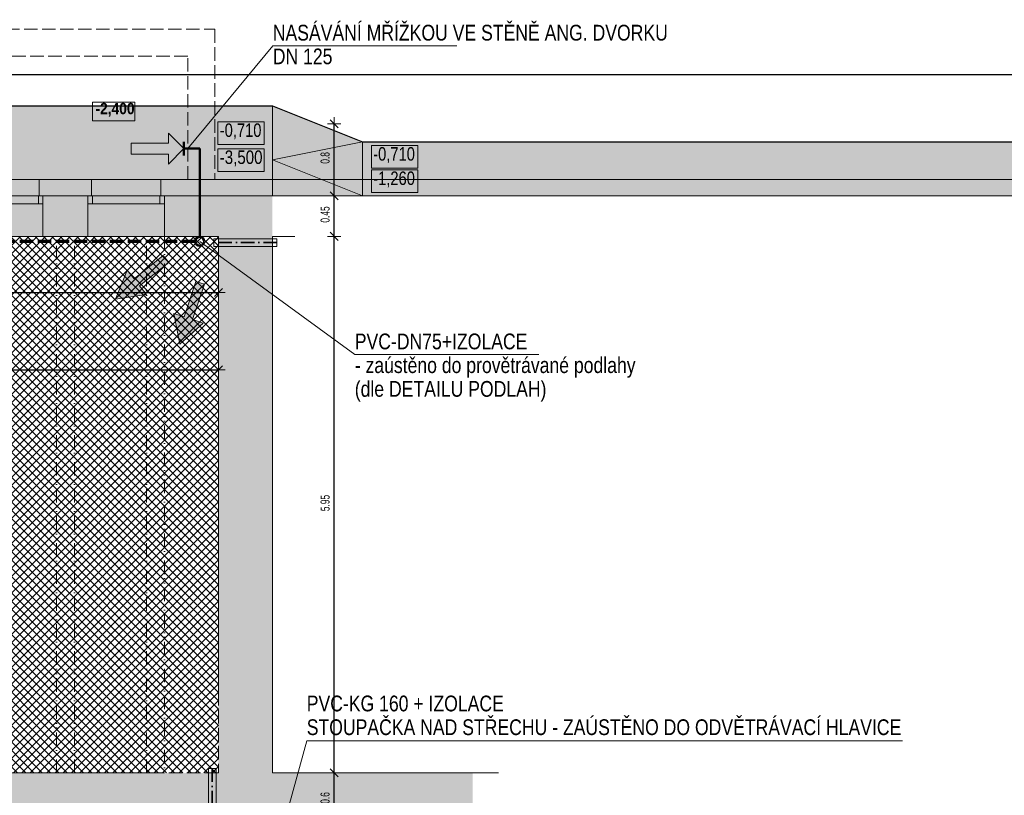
# Model space of a CAD drawing. Header units: millimetres. Extents: x -18538 to 31634, y -71765 to -43346.
# Tile 18 of 19: x 3769 to 14710, y -53816 to -45200. Entities that reach past the tile are written whole.
import ezdxf

# ---------------------------------------------------------------- set-up
doc = ezdxf.new("R2010")
doc.units = ezdxf.units.MM
doc.header["$PDMODE"] = 65
for name, pattern in [('Carkovana 2x_1', [200, 150, -50]), ('Cerchovana_1', [250, 150, -50, 0, -50]), ('JIS_09_15', [300, 150, -50, 0, -50, 0, -50])]:
    doc.linetypes.add(name, pattern=pattern)
doc.layers.add('XR$1$1.PP - SLEPY_1', color=7, linetype='Continuous', lineweight=25)
doc.layers.add('XR$3$SANACE_1', color=7, linetype='Continuous', lineweight=25)
doc.styles.add('ARIAL', font='ARIAL.TTF')
doc.styles.add('ARIALNARROW', font='ARIALN.TTF')
doc.dimstyles.new('DIMSTYLE_4', dxfattribs={"dimtxt": 100, "dimasz": 150, "dimexe": 0, "dimexo": 0, "dimgap": 50, "dimtad": 2, "dimdec": 1, "dimlfac": 0.001, "dimrnd": 0.05, "dimzin": 4, "dimdsep": 46, "dimtxsty": 'ARIALNARROW', "dimblk1": 'ALL_ML_STRICH', "dimblk2": 'ALL_ML_STRICH', "dimsah": 1, "dimcen": 0, "dimclrd": 6, "dimclre": 6, "dimclrt": 6, "dimadec": 0, "dimazin": 0, "dimtfac": 1, "dimtdec": 0, "dimtix": 1, "dimtmove": 2, "dimatfit": 3, "dimfxl": 0, "dimtzin": 0, "dimlwd": 0, "dimlwe": 13, "dimarcsym": 0})
doc.dimstyles.new('DIMSTYLE_5', dxfattribs={"dimtxt": 100, "dimasz": 150, "dimexe": 0, "dimexo": 0, "dimgap": 50, "dimtad": 2, "dimlfac": 0.001, "dimrnd": 0.05, "dimzin": 4, "dimdsep": 46, "dimtxsty": 'ARIALNARROW', "dimblk1": 'ALL_ML_STRICH', "dimblk2": 'ALL_ML_STRICH', "dimsah": 1, "dimcen": 0, "dimclrd": 6, "dimclre": 6, "dimclrt": 6, "dimadec": 0, "dimazin": 0, "dimtfac": 1, "dimtdec": 0, "dimtix": 1, "dimtmove": 2, "dimatfit": 3, "dimfxl": 0, "dimtzin": 0, "dimlwd": 0, "dimlwe": 13, "dimarcsym": 0})

# ---------------------------------------------------------------- blocks, each defined once
blk = doc.blocks.new('ALL_ML_STRICH')
at = {"color": 0, "linetype": 'ByBlock', "lineweight": -2}
for p, q in [((-1, 0), (0.5, 0)), ((-0.3, -0.3), (0.3, 0.3)), ((0, -0.5), (0, 0.5))]:
    blk.add_line(p, q, dxfattribs=at)
blk = doc.blocks.new('*D65')
at = {"layer": 'DEFPOINTS', "color": 6, "linetype": 'Continuous', "lineweight": 13}
for p in [(6577, -53567), (5977, -54167), (7263, -54167)]:
    blk.add_point(p, dxfattribs=at)
at = {"layer": 'XR$3$SANACE_1', "color": 6, "linetype": 'Continuous', "lineweight": -2}
for p, q in [((7263, -53567), (7263, -53567)), ((7263, -54167), (7263, -53567)), ((7263, -54167), (7263, -54167))]:
    blk.add_line(p, q, dxfattribs=at)
at = {"layer": 'XR$3$SANACE_1', "color": 6, "linetype": 'Continuous', "lineweight": 13, "xscale": 150, "yscale": 150, "zscale": 150}
for p, rotation in [((7263, -53567), 90), ((7263, -54167), 270)]:
    blk.add_blockref('ALL_ML_STRICH', p, dxfattribs=dict(at, rotation=rotation))
at = {"layer": 'XR$3$SANACE_1', "color": 6, "linetype": 'Continuous', "lineweight": 13, "insert": (7163, -53845), "char_height": 100, "width": 243.43, "attachment_point": 5, "rotation": 90, "style": 'ARIALNARROW'}
blk.add_mtext('\\W0.81;\\A1;{0.6}', dxfattribs=at)
blk = doc.blocks.new('*D66')
at = {"layer": 'DEFPOINTS', "color": 6, "linetype": 'Continuous', "lineweight": 13}
for p in [(5977, -47607), (6577, -53567), (7263, -53567)]:
    blk.add_point(p, dxfattribs=at)
at = {"layer": 'XR$3$SANACE_1', "color": 6, "linetype": 'Continuous', "lineweight": -2}
for p, q in [((7263, -47607), (7263, -47607)), ((7263, -53567), (7263, -47607)), ((7263, -53567), (7263, -53567))]:
    blk.add_line(p, q, dxfattribs=at)
at = {"layer": 'XR$3$SANACE_1', "color": 6, "linetype": 'Continuous', "lineweight": 13, "xscale": 150, "yscale": 150, "zscale": 150}
for p, rotation in [((7263, -47607), 90), ((7263, -53567), 270)]:
    blk.add_blockref('ALL_ML_STRICH', p, dxfattribs=dict(at, rotation=rotation))
at = {"layer": 'XR$3$SANACE_1', "color": 6, "linetype": 'Continuous', "lineweight": 13, "insert": (7163, -50569), "char_height": 100, "width": 324.57, "attachment_point": 5, "rotation": 90, "style": 'ARIALNARROW'}
blk.add_mtext('\\W0.81;\\A1;{5.95}', dxfattribs=at)
blk = doc.blocks.new('*D67')
at = {"layer": 'DEFPOINTS', "color": 6, "linetype": 'Continuous', "lineweight": 13}
for p in [(6577, -47157), (5977, -47607), (7263, -47607)]:
    blk.add_point(p, dxfattribs=at)
at = {"layer": 'XR$3$SANACE_1', "color": 6, "linetype": 'Continuous', "lineweight": -2}
for p, q in [((7263, -47157), (7263, -47157)), ((7263, -47607), (7263, -47157)), ((7263, -47607), (7263, -47607))]:
    blk.add_line(p, q, dxfattribs=at)
at = {"layer": 'XR$3$SANACE_1', "color": 6, "linetype": 'Continuous', "lineweight": 13, "xscale": 150, "yscale": 150, "zscale": 150}
for p, rotation in [((7263, -47157), 90), ((7263, -47607), 270)]:
    blk.add_blockref('ALL_ML_STRICH', p, dxfattribs=dict(at, rotation=rotation))
at = {"layer": 'XR$3$SANACE_1', "color": 6, "linetype": 'Continuous', "lineweight": 13, "insert": (7163, -47364), "char_height": 100, "width": 324.57, "attachment_point": 5, "rotation": 90, "style": 'ARIALNARROW'}
blk.add_mtext('\\W0.81;\\A1;{0.45}', dxfattribs=at)
blk = doc.blocks.new('*D68')
at = {"layer": 'DEFPOINTS', "color": 6, "linetype": 'Continuous', "lineweight": 13}
for p in [(7245, -46357), (6577, -47157), (7263, -47157)]:
    blk.add_point(p, dxfattribs=at)
at = {"layer": 'XR$3$SANACE_1', "color": 6, "linetype": 'Continuous', "lineweight": -2}
for p, q in [((7263, -46357), (7263, -46357)), ((7263, -47157), (7263, -46357)), ((7263, -47157), (7263, -47157))]:
    blk.add_line(p, q, dxfattribs=at)
at = {"layer": 'XR$3$SANACE_1', "color": 6, "linetype": 'Continuous', "lineweight": 13, "xscale": 150, "yscale": 150, "zscale": 150}
for p, rotation in [((7263, -46357), 90), ((7263, -47157), 270)]:
    blk.add_blockref('ALL_ML_STRICH', p, dxfattribs=dict(at, rotation=rotation))
at = {"layer": 'XR$3$SANACE_1', "color": 6, "linetype": 'Continuous', "lineweight": 13, "insert": (7163, -46735), "char_height": 100, "width": 243.43, "attachment_point": 5, "rotation": 90, "style": 'ARIALNARROW'}
blk.add_mtext('\\W0.81;\\A1;{0.8}', dxfattribs=at)
blk = doc.blocks.new('*D81')
at = {"layer": 'DEFPOINTS', "color": 6, "linetype": 'Continuous', "lineweight": 13}
for p in [(-11508, -45808), (-11508, -46557), (17177, -46557)]:
    blk.add_point(p, dxfattribs=at)
at = {"layer": 'XR$3$SANACE_1', "color": 6, "linetype": 'Continuous', "lineweight": -2}
for p, q in [((-11508, -45808), (-11508, -45808)), ((-11508, -45808), (17177, -45808)), ((17177, -45808), (17177, -45808))]:
    blk.add_line(p, q, dxfattribs=at)
at = {"layer": 'XR$3$SANACE_1', "color": 6, "linetype": 'Continuous', "lineweight": 13, "xscale": 150, "yscale": 150, "zscale": 150, "rotation": 180}
blk.add_blockref('ALL_ML_STRICH', (-11508, -45808), dxfattribs=at)
at = {"layer": 'XR$3$SANACE_1', "color": 6, "linetype": 'Continuous', "lineweight": 13, "xscale": 150, "yscale": 150, "zscale": 150}
blk.add_blockref('ALL_ML_STRICH', (17177, -45808), dxfattribs=at)
at = {"layer": 'XR$3$SANACE_1', "color": 6, "linetype": 'Continuous', "lineweight": 13, "insert": (2852, -45708), "char_height": 100, "width": 324.57, "attachment_point": 5, "style": 'ARIALNARROW'}
blk.add_mtext('\\W0.81;\\A1;{28.7}', dxfattribs=at)
blk = doc.blocks.new('*D86')
at = {"layer": 'DEFPOINTS', "color": 6, "linetype": 'Continuous', "lineweight": 13}
for p in [(-2053, -47607), (5977, -47607), (-2053, -48230)]:
    blk.add_point(p, dxfattribs=at)
at = {"layer": 'XR$3$SANACE_1', "color": 6, "linetype": 'Continuous', "lineweight": -2}
for p, q in [((-2053, -48230), (-2053, -48230)), ((-2053, -48230), (5977, -48230)), ((5977, -48230), (5977, -48230))]:
    blk.add_line(p, q, dxfattribs=at)
at = {"layer": 'XR$3$SANACE_1', "color": 6, "linetype": 'Continuous', "lineweight": 13, "xscale": 150, "yscale": 150, "zscale": 150, "rotation": 180}
blk.add_blockref('ALL_ML_STRICH', (-2053, -48230), dxfattribs=at)
at = {"layer": 'XR$3$SANACE_1', "color": 6, "linetype": 'Continuous', "lineweight": 13, "xscale": 150, "yscale": 150, "zscale": 150}
blk.add_blockref('ALL_ML_STRICH', (5977, -48230), dxfattribs=at)
at = {"layer": 'XR$3$SANACE_1', "color": 6, "linetype": 'Continuous', "lineweight": 13, "insert": (1980, -48130), "char_height": 100, "width": 324.57, "attachment_point": 5, "style": 'ARIALNARROW'}
blk.add_mtext('\\W0.81;\\A1;{8.05}', dxfattribs=at)
blk = doc.blocks.new('KOMPLEXNÍ OBJEKT_63')
at = {"layer": 'XR$3$SANACE_1', "linetype": 'Continuous', "lineweight": 13}
blk.add_hatch(color=132, dxfattribs=at).paths.add_polyline_path([(5178, -48252), (4835, -48306), (4964, -47983), (5040, -48078), (5363, -47820), (5426, -47898), (5102, -48156)], flags=16)
at = {"layer": 'XR$3$SANACE_1', "color": 132, "linetype": 'Continuous', "lineweight": 13}
for p, q in [((5040, -48078), (5363, -47820)), ((5102, -48156), (5426, -47898)), ((5426, -47898), (5363, -47820)), ((4835, -48306), (4964, -47983)), ((4964, -47983), (5040, -48078)), ((5102, -48156), (5178, -48252)), ((5178, -48252), (4835, -48306))]:
    blk.add_line(p, q, dxfattribs=at)
blk = doc.blocks.new('KOMPLEXNÍ OBJEKT_64')
at = {"layer": 'XR$3$SANACE_1', "linetype": 'Continuous', "lineweight": 13}
blk.add_hatch(color=132, dxfattribs=at).paths.add_polyline_path([(5481, -48462), (5549, -48803), (5807, -48570), (5691, -48532), (5821, -48139), (5726, -48107), (5596, -48500)])
at = {"layer": 'XR$3$SANACE_1', "color": 132, "linetype": 'Continuous', "lineweight": 13}
for p, q in [((5596, -48500), (5726, -48107)), ((5726, -48107), (5821, -48139)), ((5691, -48532), (5821, -48139)), ((5481, -48462), (5549, -48803)), ((5596, -48500), (5481, -48462)), ((5549, -48803), (5807, -48570)), ((5807, -48570), (5691, -48532))]:
    blk.add_line(p, q, dxfattribs=at)
blk = doc.blocks.new('KOMPLEXNÍ OBJEKT_67')
at = {"layer": 'XR$3$SANACE_1', "linetype": 'Continuous', "lineweight": 13}
blk.add_hatch(color=132, dxfattribs=at).paths.add_polyline_path([(5422, -46804), (5594, -46632), (5422, -46460), (5422, -46572), (5008, -46572), (5008, -46692), (5422, -46692)])
at = {"layer": 'XR$3$SANACE_1', "color": 132, "linetype": 'Continuous', "lineweight": 13}
for p, q in [((5594, -46632), (5422, -46460)), ((5422, -46460), (5422, -46572)), ((5422, -46572), (5008, -46572)), ((5008, -46692), (5008, -46572)), ((5422, -46692), (5008, -46692)), ((5422, -46804), (5594, -46632)), ((5422, -46692), (5422, -46804))]:
    blk.add_line(p, q, dxfattribs=at)
blk = doc.blocks.new('*D113')
at = {"layer": 'DEFPOINTS', "color": 6, "linetype": 'Continuous', "lineweight": 13}
for p in [(5977, -48467), (390, -49090), (390, -49093)]:
    blk.add_point(p, dxfattribs=at)
at = {"layer": 'XR$3$SANACE_1', "color": 6, "linetype": 'Continuous', "lineweight": -2}
for p, q in [((390, -49090), (390, -49090)), ((390, -49090), (5977, -49090)), ((5977, -49090), (5977, -49090))]:
    blk.add_line(p, q, dxfattribs=at)
at = {"layer": 'XR$3$SANACE_1', "color": 6, "linetype": 'Continuous', "lineweight": 13, "xscale": 150, "yscale": 150, "zscale": 150, "rotation": 180}
blk.add_blockref('ALL_ML_STRICH', (390, -49090), dxfattribs=at)
at = {"layer": 'XR$3$SANACE_1', "color": 6, "linetype": 'Continuous', "lineweight": 13, "xscale": 150, "yscale": 150, "zscale": 150}
blk.add_blockref('ALL_ML_STRICH', (5977, -49090), dxfattribs=at)
at = {"layer": 'XR$3$SANACE_1', "color": 6, "linetype": 'Continuous', "lineweight": 13, "insert": (3205, -48990), "char_height": 100, "width": 243.43, "attachment_point": 5, "style": 'ARIALNARROW'}
blk.add_mtext('\\W0.81;\\A1;{5.6}', dxfattribs=at)

msp = doc.modelspace()

# ---------------------------------------------------------------- hatches: boundary and pattern name
at = {"layer": 'XR$3$SANACE_1', "linetype": 'Continuous', "lineweight": 25}
for color, points in [(191, [(6577.151, -47156.677), (6577.151, -46156.677), (-2652.849, -46156.677), (-2652.849, -47156.677)]), (61, [(6577.151, -47156.677), (17177.151, -47156.677), (17177.151, -46556.677), (7577.151, -46556.677), (6577.151, -46156.677)])]:
    msp.add_hatch(color=color, dxfattribs=at).paths.add_polyline_path(points)
at = {"layer": 'XR$3$SANACE_1', "linetype": 'Continuous', "lineweight": 13}
for color, points in [(161, [(6577.151, -47606.677), (6577.151, -47156.677), (-2652.849, -47156.677), (-2652.849, -47606.677)]), (21, [(8352.151, -54166.677), (8352.151, -57146.677), (8802.151, -57146.677), (8802.151, -53566.677), (6577.151, -53566.677), (6577.151, -47606.677), (5977.151, -47606.677), (5977.151, -54166.677)]), (91, [(5977.151, -53566.677), (3032.151, -53566.677), (3032.151, -54166.677), (5977.151, -54166.677)])]:
    msp.add_hatch(color=color, dxfattribs=at).paths.add_polyline_path(points)
at = {"layer": 'XR$3$SANACE_1', "linetype": 'Cerchovana_1', "lineweight": 13}
h = msp.add_hatch(dxfattribs=at)
h.set_pattern_fill('_RAFA_14', color=204, scale=50, style=0, pattern_type=2)
h.set_pattern_definition([(45, (0, 0), (-45.96194, 45.96194), []), (135, (0, 0), (-45.96194, -45.96194), [])])
h.paths.add_polyline_path([(389.651, -47606.677), (389.651, -53566.677), (5977.151, -53566.677), (5977.151, -47606.677)], flags=0)

# ---------------------------------------------------------------- linework, layer by layer
at = {"layer": 'XR$1$1.PP - SLEPY_1', "color": 138, "linetype": 'Carkovana 2x_1', "lineweight": 13}
for p, q in [((-2582.849, -45306.677), (5937.151, -45306.677)), ((5937.151, -45306.677), (5937.151, -46976.677)), ((5637.151, -45606.677), (-2282.849, -45606.677)), ((5637.151, -46976.677), (5637.151, -45606.677)), ((5937.151, -46976.677), (5637.151, -46976.677)), ((5977.151, -52666.677), (5977.151, -53566.677)), ((5977.151, -53566.677), (5377.151, -53566.677))]:
    msp.add_line(p, q, dxfattribs=at)
at = {"layer": 'XR$1$1.PP - SLEPY_1', "color": 138, "linetype": 'Continuous', "lineweight": 13}
for p, q in [((3987.151, -46976.677), (3217.151, -46976.677)), ((3987.151, -46976.677), (3987.151, -47156.677)), ((4567.151, -46976.677), (3987.151, -46976.677)), ((5337.151, -46976.677), (4567.151, -46976.677)), ((4567.151, -46976.677), (4567.151, -47156.677)), ((5337.151, -46976.677), (5337.151, -47156.677)), ((16997.151, -46976.677), (5337.151, -46976.677)), ((3177.151, -47156.677), (4027.151, -47156.677)), ((3177.151, -47246.677), (4027.151, -47246.677)), ((3977.151, -47246.677), (3977.151, -47156.677)), ((3987.151, -47156.677), (4027.151, -47156.677)), ((4027.151, -47156.677), (4027.151, -47606.677)), ((4027.151, -47156.677), (4527.151, -47156.677)), ((4527.151, -47156.677), (5377.151, -47156.677)), ((4527.151, -47156.677), (4567.151, -47156.677)), ((4527.151, -47156.677), (4527.151, -47606.677)), ((4527.151, -47246.677), (5377.151, -47246.677)), ((4577.151, -47246.677), (4577.151, -47156.677)), ((5327.151, -47246.677), (5327.151, -47156.677)), ((5337.151, -47156.677), (5377.151, -47156.677)), ((5377.151, -47156.677), (5377.151, -47606.677)), ((5377.151, -47156.677), (6825.363, -47156.677)), ((17177.151, -47156.677), (6825.363, -47156.677)), ((3177.151, -47606.677), (4027.151, -47606.677)), ((4027.151, -47606.677), (4527.151, -47606.677)), ((4527.151, -47606.677), (5377.151, -47606.677)), ((5377.151, -47606.677), (5977.151, -47606.677)), ((5977.151, -47606.677), (5977.151, -52666.677)), ((6577.151, -47606.677), (6577.151, -53566.677)), ((6577.151, -47606.677), (6825.363, -47606.677)), ((1622.151, -53566.677), (5377.151, -53566.677)), ((6577.151, -53566.677), (9090.079, -53566.677))]:
    msp.add_line(p, q, dxfattribs=at)
at = {"layer": 'XR$1$1.PP - SLEPY_1', "color": 138, "linetype": 'JIS_09_15', "lineweight": 13}
for p, q in [((4177.151, -53566.677), (4177.151, -47606.677)), ((4377.151, -53566.677), (4377.151, -47606.677)), ((5177.151, -53566.677), (5177.151, -47606.677)), ((5377.151, -47606.677), (5377.151, -53566.677))]:
    msp.add_line(p, q, dxfattribs=at)
at = {"layer": 'XR$1$1.PP - SLEPY_1', "color": 138, "linetype": 'Continuous', "lineweight": 13}
msp.add_lwpolyline([(4577.917, -46323.508), (5047.917, -46323.508), (5047.917, -46115.174), (4577.917, -46115.174), (4577.917, -46323.508)], dxfattribs=at)
at = {"layer": 'XR$3$SANACE_1', "color": 7, "linetype": 'Continuous', "lineweight": 13}
for p, q in [((5637.151, -46631.821), (6581.252, -45490.156)), ((6581.252, -45490.156), (8625.583, -45490.156)), ((6577.151, -46156.677), (6577.151, -47156.677)), ((7577.151, -46556.677), (6577.151, -46756.677)), ((7577.151, -46556.677), (7577.151, -47156.677)), ((6577.151, -46756.677), (7577.151, -47156.677)), ((5770.21, -47663.455), (7492.334, -48919.869)), ((7492.334, -48919.869), (9536.664, -48919.869)), ((6303.392, -55615.62), (6958.707, -53209.802)), ((6958.707, -53209.802), (13578.373, -53209.802))]:
    msp.add_line(p, q, dxfattribs=at)
at = {"layer": 'XR$3$SANACE_1', "color": 7, "linetype": 'Continuous', "lineweight": 25}
for p, q in [((-1419.851, -46156.677), (5974.77, -46156.677)), ((5974.77, -46156.677), (6577.151, -46156.677)), ((6577.151, -46156.677), (7577.151, -46556.677)), ((7577.151, -46556.677), (16577.151, -46556.677))]:
    msp.add_line(p, q, dxfattribs=at)
at = {"layer": 'XR$3$SANACE_1', "color": 132, "linetype": 'Continuous', "lineweight": 50}
for p, q in [((5594.135, -46706.821), (5594.135, -46556.821)), ((5594.135, -46631.821), (5770.21, -46631.821)), ((5770.21, -46631.821), (5770.21, -47613.455))]:
    msp.add_line(p, q, dxfattribs=at)
at = {"layer": 'XR$3$SANACE_1', "color": 132, "linetype": 'Carkovana 2x_1', "lineweight": 70}
msp.add_line((5720.21, -47663.455), (-38.571, -47663.455), dxfattribs=at)
at = {"layer": 'XR$3$SANACE_1', "color": 1, "linetype": 'Continuous', "lineweight": 13}
for p, q in [((5927.151, -47717.992), (5927.151, -47632.992)), ((5927.151, -47632.992), (6627.151, -47632.992)), ((6627.151, -47632.992), (6627.151, -47717.992)), ((6627.151, -47717.992), (5927.151, -47717.992)), ((5950.835, -53516.677), (5865.835, -53516.677)), ((5865.835, -53516.677), (5865.835, -54216.677)), ((5950.835, -54216.677), (5950.835, -53516.677))]:
    msp.add_line(p, q, dxfattribs=at)
at = {"layer": 'XR$3$SANACE_1', "color": 1, "linetype": 'Cerchovana_1', "lineweight": 35}
for p, q in [((6627.151, -47675.492), (5927.151, -47675.492)), ((5908.335, -53516.677), (5908.335, -54216.677))]:
    msp.add_line(p, q, dxfattribs=at)
at = {"layer": 'XR$3$SANACE_1', "color": 7, "linetype": 'Continuous', "lineweight": 25}
msp.add_lwpolyline([(5974.77, -46156.677), (5974.77, -46156.677)], close=True, dxfattribs=at)
at = {"layer": 'XR$3$SANACE_1', "color": 5, "linetype": 'Continuous', "lineweight": 13}
for points in [[(5971.934, -46585.243), (6487.268, -46585.243), (6487.268, -46335.243), (5971.934, -46335.243), (5971.934, -46585.243)], [(7677.172, -46848.641), (8192.506, -46848.641), (8192.506, -46598.641), (7677.172, -46598.641), (7677.172, -46848.641)]]:
    msp.add_lwpolyline(points, dxfattribs=at)
at = {"layer": 'XR$3$SANACE_1', "color": 1, "linetype": 'Continuous', "lineweight": 13}
for points in [[(5971.934, -46885.507), (6487.268, -46885.507), (6487.268, -46635.507), (5971.934, -46635.507), (5971.934, -46885.507)], [(7677.172, -47118.904), (8192.506, -47118.904), (8192.506, -46868.904), (7677.172, -46868.904), (7677.172, -47118.904)]]:
    msp.add_lwpolyline(points, dxfattribs=at)
at = {"layer": 'XR$3$SANACE_1', "color": 132, "linetype": 'Continuous', "lineweight": 50}
msp.add_circle((5770.21, -47663.455), 50, dxfattribs=at)

# ---------------------------------------------------------------- block references
at = {"layer": 'XR$3$SANACE_1', "color": 132, "linetype": 'Continuous', "lineweight": 13}
for name in ['KOMPLEXNÍ OBJEKT_67', 'KOMPLEXNÍ OBJEKT_63', 'KOMPLEXNÍ OBJEKT_64']:
    msp.add_blockref(name, (0, 0), dxfattribs=at)

# ---------------------------------------------------------------- texts
at = {"layer": 'XR$1$1.PP - SLEPY_1', "color": 138, "linetype": 'Continuous', "lineweight": 13, "insert": (4611.25, -46277.674), "char_height": 125, "width": 503.59366, "attachment_point": 7, "style": 'ARIALNARROW'}
msp.add_mtext('\\W1.07;\\fArial Narrow|i0|b1|c0|p0;-2,400', dxfattribs=at)
at = {"layer": 'XR$3$SANACE_1', "color": 7, "linetype": 'Continuous', "lineweight": 25, "char_height": 175, "attachment_point": 1, "line_spacing_factor": 0.903614, "style": 'ARIAL'}
for s, insert, width in [('\\A1;{\\fArial|i0|b0;\\H175.000000;\\W0.800000;\\C7;NASÁVÁNÍ MŘÍŽKOU VE STĚNĚ ANG. DVORKU}\\P{\\fArial|i0|b0;\\H175.000000;\\W0.800000;\\C7;DN 125}\\P', (6581.252, -45256.705), 4466.10709), ('\\A1;{\\fArial|i0|b0;\\H175.000000;\\W0.800000;\\C7;PVC-DN75+IZOLACE}\\P{\\fArial|i0|b0;\\H175.000000;\\W0.800000;\\C7;- zaústěno do provětrávané podlahy}\\P{\\fArial|i0|b0;\\H175.000000;\\W0.800000;\\C7;(dle DETAILU PODLAH)}\\P', (7492.334, -48686.418), 3206.22466), ('\\A1;{\\fArial|i0|b0;\\H175.000000;\\W0.800000;\\C7;PVC-KG 160 + IZOLACE}\\P{\\fArial|i0|b0;\\H175.000000;\\W0.800000;\\C7;STOUPAČKA NAD STŘECHU - ZAÚSTĚNO DO ODVĚTRÁVACÍ HLAVICE}\\P', (6958.707, -52708.136), 6689.41132)]:
    msp.add_mtext(s, dxfattribs=dict(at, insert=insert, width=width))
at = {"layer": 'XR$3$SANACE_1', "color": 5, "linetype": 'Continuous', "lineweight": 13, "char_height": 150, "attachment_point": 7, "style": 'ARIAL'}
for insert, width in [((5991.934, -46530.243), 533.82768), ((7697.172, -46793.641), 533.82761)]:
    msp.add_mtext('\\W0.78;-0,710', dxfattribs=dict(at, insert=insert, width=width))
at = {"layer": 'XR$3$SANACE_1', "color": 1, "linetype": 'Continuous', "lineweight": 13, "char_height": 150, "attachment_point": 7, "style": 'ARIAL'}
for s, insert, width in [('\\W0.80;-3,500', (5991.934, -46830.507), 534.96514), ('\\W0.78;-1,260', (7697.172, -47063.904), 533.82761)]:
    msp.add_mtext(s, dxfattribs=dict(at, insert=insert, width=width))

# ---------------------------------------------------------------- dimensions: what is measured, and where the dimension line sits
at = {"layer": 'XR$3$SANACE_1', "color": 6, "linetype": 'Continuous', "lineweight": 13}
for base, p1, p2, dimstyle, picture, middle in [((17177.151, -45807.803), (-11507.849, -45807.803), (17177.151, -45807.803), 'DIMSTYLE_4', '*D81', (2852.251, -45707.803)), ((5977.151, -48230.275), (-2052.849, -48230.275), (5977.151, -48230.275), 'DIMSTYLE_5', '*D86', (1979.751, -48130.275)), ((5977.151, -49090.275), (389.651, -49090.275), (5977.151, -49090.275), 'DIMSTYLE_4', '*D113', (3204.601, -48990.275))]:
    dim = msp.add_linear_dim(base=base, p1=p1, p2=p2, dimstyle=dimstyle, override={"dimpost": '<>', "dimclrd": 6, "dimclre": 6, "dimclrt": 6, "dimlwd": 0, "dimlwe": 13}, dxfattribs=at)
    dim.commit()
    dim.dimension.update_dxf_attribs({"geometry": picture, "text_midpoint": middle, "dimtype": 160})
for base, p1, p2, dimstyle, picture, middle in [((7263.448, -46356.677), (7263.448, -47156.677), (7263.448, -46356.677), 'DIMSTYLE_4', '*D68', (7163.448, -46735.477)), ((7263.448, -47156.677), (7263.448, -47606.677), (7263.448, -47156.677), 'DIMSTYLE_5', '*D67', (7163.448, -47364.077)), ((7263.448, -47606.677), (7263.448, -53566.677), (7263.448, -47606.677), 'DIMSTYLE_5', '*D66', (7163.448, -50569.077)), ((7263.448, -53566.677), (7263.448, -54166.677), (7263.448, -53566.677), 'DIMSTYLE_4', '*D65', (7163.448, -53845.477))]:
    dim = msp.add_linear_dim(base=base, p1=p1, p2=p2, angle=90, dimstyle=dimstyle, override={"dimpost": '<>', "dimclrd": 6, "dimclre": 6, "dimclrt": 6, "dimlwd": 0, "dimlwe": 13}, dxfattribs=at)
    dim.commit()
    dim.dimension.update_dxf_attribs({"geometry": picture, "text_midpoint": middle, "dimtype": 160})

doc.saveas('drawing.dxf')
